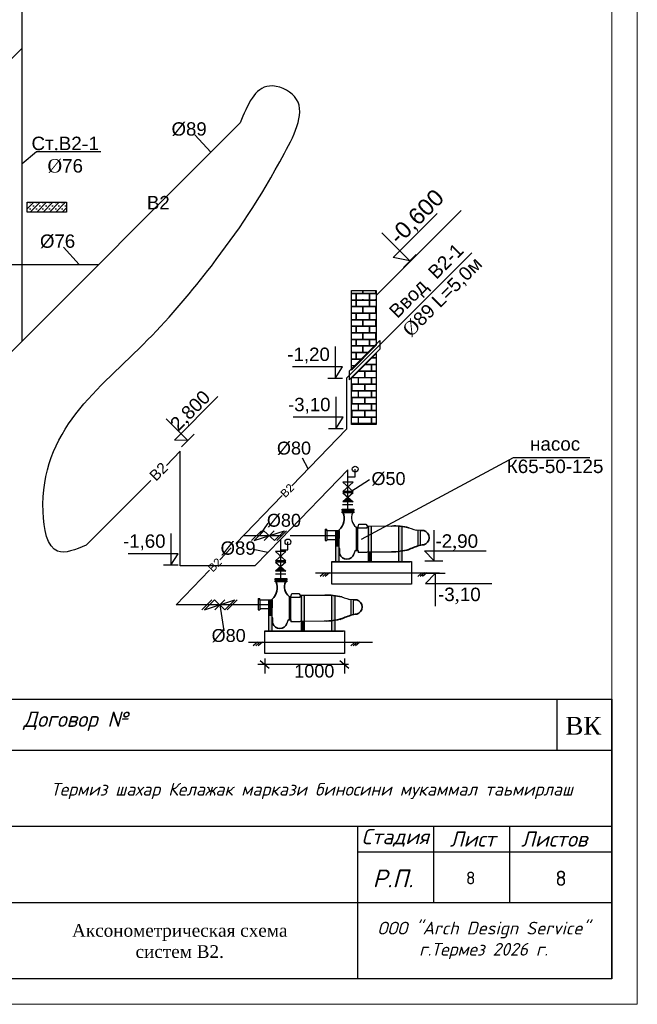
# Model space of a CAD drawing. Header units: inches. Extents: x 8001 to 766003, y -84601 to 563258.
# Tile 125 of 169: x 489245 to 501401, y 100998 to 120366. Entities that reach past the tile are written whole.
import ezdxf

# ---------------------------------------------------------------- set-up
doc = ezdxf.new("R2010")
doc.units = ezdxf.units.IN
doc.header["$MEASUREMENT"] = 0
for name, color, linetype, lineweight in [('Cтена', 1, 'Continuous', 30), ('PLAN', 19, 'Continuous', 50), ('ФВС-3', 7, 'Continuous', 25)]:
    doc.layers.add(name, color=color, linetype=linetype, lineweight=lineweight)
doc.styles.add('ISO', font='times.ttf')
doc.styles.add('MyStyle', font='isocpeur.ttf', dxfattribs={"height": 400})
doc.styles.add('OOO-Kazar', font='txt')
doc.styles.get("Standard").update_dxf_attribs({"font": 'arial.ttf'})

msp = doc.modelspace()

# ---------------------------------------------------------------- hatches: boundary and pattern name
h = msp.add_hatch()
h.set_pattern_fill('SACNCR', color=256, scale=37.35093)
h.set_pattern_definition([(45, (604669.44, 155949.295), (-62.89142, 62.89142), []), (45, (604732.33, 155949.295), (-62.89142, 62.89142), [0, -88.9419])])
h.paths.add_polyline_path([(490166.251, 116581.415), (490166.251, 116773.505), (489393.794, 116773.505), (489393.794, 116581.415)])
h = msp.add_hatch(color=7)
h.set_gradient(color1=(0, 0, 255), color2=(102, 102, 255), one_color=1, tint=0.7, name='INVCYLINDER')
h.paths.add_polyline_path([(495805.79, 110878.345), (495709.338, 110964.877), (495709.338, 110878.345)])
h.paths.add_polyline_path([(495709.338, 110878.345), (495709.338, 110964.877), (495705.597, 110968.233), (495605.405, 110878.345)])
at = {"linetype": 'ByBlock'}
h = msp.add_hatch(color=256, dxfattribs=at)
h.set_gradient(color1=(179, 179, 179), color2=(184, 184, 184), one_color=1, tint=0.72, name='INVCYLINDER')
h.paths.add_polyline_path([(496766.503, 110398.277, 0.013700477), (496702.981, 110404.436), (496702.981, 110157.838), (496766.503, 110157.838)])
h.paths.add_polyline_path([(496766.503, 110157.838), (496702.981, 110157.838), (496702.981, 109904.353, 0.016227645), (496766.503, 109912.681)])
h.paths.add_polyline_path([(496766.503, 109912.681, -0.016227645), (496702.981, 109904.353), (496702.981, 109700.19), (496766.503, 109700.19)])
h.paths.add_polyline_path([(496165.339, 110406.739), (496101.817, 110406.872), (496101.817, 110157.838), (496165.339, 110157.838)])
h = msp.add_hatch(color=256, dxfattribs=at)
h.set_gradient(color1=(179, 179, 179), color2=(184, 184, 184), one_color=1, tint=0.72, name='CURVED')
h.paths.add_polyline_path([(495526.643, 110316.643), (495463.121, 110316.643), (495463.121, 110157.838), (495526.643, 110157.838)])
h = msp.add_hatch(color=256, dxfattribs=at)
h.set_gradient(color1=(179, 179, 179), color2=(184, 184, 184), one_color=1, tint=0.72, name='CURVED')
h.paths.add_polyline_path([(495526.643, 110157.838), (495463.121, 110157.838), (495463.121, 109999.033), (495526.643, 109999.033)])
h = msp.add_hatch(color=256, dxfattribs=at)
h.set_gradient(color1=(179, 179, 179), color2=(184, 184, 184), one_color=1, tint=0.72, name='CURVED')
h.paths.add_polyline_path([(496165.339, 110157.838), (496101.817, 110157.838), (496101.817, 109899.589), (496165.339, 109899.723)])
h = msp.add_hatch(color=256, dxfattribs=at)
h.set_gradient(color1=(179, 179, 179), color2=(184, 184, 184), one_color=1, tint=0.72, name='CURVED')
h.paths.add_polyline_path([(495526.643, 109999.033), (495463.121, 109999.033), (495463.121, 109700.19), (495526.643, 109700.19)])
h = msp.add_hatch(color=256, dxfattribs=at)
h.set_gradient(color1=(179, 179, 179), color2=(184, 184, 184), one_color=1, tint=0.72, name='CURVED')
h.paths.add_polyline_path([(496165.339, 109899.723), (496101.817, 109899.589), (496101.817, 109700.19), (496165.339, 109700.19)])
h = msp.add_hatch(color=7)
h.set_gradient(color1=(0, 0, 255), color2=(102, 102, 255), one_color=1, tint=0.7, name='INVCYLINDER')
h.paths.add_polyline_path([(494483.224, 109516.08), (494386.773, 109602.612), (494386.773, 109516.08)])
h.paths.add_polyline_path([(494386.773, 109516.08), (494386.773, 109602.612), (494383.032, 109605.968), (494282.84, 109516.08)])
h = msp.add_hatch(color=256, dxfattribs=at)
h.set_gradient(color1=(179, 179, 179), color2=(184, 184, 184), one_color=1, tint=0.72, name='INVCYLINDER')
h.paths.add_polyline_path([(495447.678, 109036.012, 0.013700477), (495384.156, 109042.171), (495384.156, 108795.574), (495447.678, 108795.574)])
h.paths.add_polyline_path([(495447.678, 108795.574), (495384.156, 108795.574), (495384.156, 108542.089, 0.016227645), (495447.678, 108550.417)])
h.paths.add_polyline_path([(495447.678, 108550.417, -0.016227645), (495384.156, 108542.089), (495384.156, 108337.925), (495447.678, 108337.925)])
h.paths.add_polyline_path([(494846.515, 109044.474), (494782.993, 109044.608), (494782.993, 108795.574), (494846.515, 108795.574)])
h = msp.add_hatch(color=256, dxfattribs=at)
h.set_gradient(color1=(179, 179, 179), color2=(184, 184, 184), one_color=1, tint=0.72, name='CURVED')
h.paths.add_polyline_path([(494207.818, 108954.379), (494144.296, 108954.379), (494144.296, 108795.574), (494207.818, 108795.574)])
h = msp.add_hatch(color=256, dxfattribs=at)
h.set_gradient(color1=(179, 179, 179), color2=(184, 184, 184), one_color=1, tint=0.72, name='CURVED')
h.paths.add_polyline_path([(494207.818, 108795.574), (494144.296, 108795.574), (494144.296, 108636.769), (494207.818, 108636.769)])
h = msp.add_hatch(color=256, dxfattribs=at)
h.set_gradient(color1=(179, 179, 179), color2=(184, 184, 184), one_color=1, tint=0.72, name='CURVED')
h.paths.add_polyline_path([(494846.515, 108795.574), (494782.993, 108795.574), (494782.993, 108537.325), (494846.515, 108537.458)])
h = msp.add_hatch(color=256, dxfattribs=at)
h.set_gradient(color1=(179, 179, 179), color2=(184, 184, 184), one_color=1, tint=0.72, name='CURVED')
h.paths.add_polyline_path([(494207.818, 108636.769), (494144.296, 108636.769), (494144.296, 108337.925), (494207.818, 108337.925)])
h = msp.add_hatch(color=256, dxfattribs=at)
h.set_gradient(color1=(179, 179, 179), color2=(184, 184, 184), one_color=1, tint=0.72, name='CURVED')
h.paths.add_polyline_path([(494846.515, 108537.458), (494782.993, 108537.325), (494782.993, 108337.925), (494846.515, 108337.925)])

# ---------------------------------------------------------------- linework, layer by layer
at = {"color": 6}
for p, q in [((489292.478, 114044.997), (489292.478, 129850.575)), ((489292.478, 119807.893), (488335.571, 118850.986)), ((493581.827, 118334.346), (480960.633, 105713.151)), ((495675.581, 113312.294), (498142.821, 115779.534)), ((473267.379, 115551.373), (490798.854, 115551.373)), ((495675.581, 113312.294), (495675.581, 112307.73)), ((495675.581, 112307.73), (494598.473, 111198.291)), ((492403.66, 111880.112), (492132.209, 111597.844)), ((492403.66, 109624.245), (492403.66, 111880.112)), ((495705.598, 111510.473), (494383.032, 110148.208)), ((495705.598, 110736.007), (495705.598, 111510.473)), ((491824.387, 111300.839), (490552.563, 110029.015)), ((494410.044, 111004.207), (493497.577, 110064.35)), ((494413.477, 110215.677), (493644.494, 110215.677)), ((495375.162, 110215.677), (494567.043, 110215.677)), ((494383.032, 110148.208), (493874.339, 109624.245)), ((494383.032, 109373.742), (494383.032, 110148.208)), ((493410.627, 109974.79), (493183.423, 109740.767)), ((493874.339, 109624.245), (492403.66, 109624.245)), ((492983.746, 109535.096), (492321.928, 108853.413)), ((494056.337, 108853.413), (492321.928, 108853.413))]:
    msp.add_line(p, q, dxfattribs=at)
for p, q in [((489292.478, 117535.108), (489577.505, 117773.277)), ((489577.505, 117773.277), (490839.987, 117773.277)), ((495774.406, 113471.39), (495774.406, 115035.902)), ((495774.406, 115035.902), (496263.079, 115035.902)), ((495991.786, 114979.91), (495774.406, 114979.91)), ((495862.709, 114973.86), (495774.406, 114973.86)), ((495862.709, 114973.86), (495862.709, 114850.834)), ((496120.863, 114973.86), (495868.76, 114973.86)), ((495868.76, 114973.86), (495868.76, 114850.834)), ((495991.786, 115035.902), (495991.786, 114979.91)), ((495991.786, 114871.256), (495991.786, 114850.834)), ((495997.836, 115035.902), (495997.836, 114979.91)), ((496249.939, 114979.91), (495997.836, 114979.91)), ((495997.836, 114871.256), (495997.836, 114850.834)), ((496120.863, 114973.86), (496120.863, 114850.834)), ((496263.079, 114973.86), (496126.913, 114973.86)), ((496126.913, 114973.86), (496126.913, 114850.834)), ((496249.939, 115035.902), (496249.939, 114979.91)), ((496249.939, 114871.256), (496249.939, 114850.834)), ((496255.99, 115035.902), (496255.99, 114979.91)), ((496263.079, 114979.91), (496255.99, 114979.91)), ((496255.99, 114871.256), (496255.99, 114850.834)), ((496263.079, 115035.902), (496263.079, 113960.062)), ((495991.786, 114850.834), (495774.406, 114850.834)), ((495862.709, 114850.834), (495774.406, 114850.834)), ((495862.709, 114844.783), (495774.406, 114844.783)), ((495991.786, 114844.783), (495774.406, 114844.783)), ((495862.709, 114721.757), (495774.406, 114721.757)), ((495991.786, 114715.707), (495774.406, 114715.707)), ((495862.709, 114844.783), (495862.709, 114721.757)), ((496120.863, 114850.834), (495868.76, 114850.834)), ((496120.863, 114844.783), (495868.76, 114844.783)), ((495868.76, 114844.783), (495868.76, 114721.757)), ((496120.863, 114721.757), (495868.76, 114721.757)), ((495991.786, 114715.707), (495991.786, 114592.68)), ((496249.939, 114850.834), (495997.836, 114850.834)), ((496249.939, 114844.783), (495997.836, 114844.783)), ((496249.939, 114715.707), (495997.836, 114715.707)), ((495997.836, 114715.707), (495997.836, 114592.68)), ((496120.863, 114844.783), (496120.863, 114721.757)), ((496263.079, 114850.834), (496126.913, 114850.834)), ((496263.079, 114844.783), (496126.913, 114844.783)), ((496126.913, 114844.783), (496126.913, 114721.757)), ((496263.079, 114721.757), (496126.913, 114721.757)), ((496249.939, 114715.707), (496249.939, 114592.68)), ((496263.079, 114850.834), (496255.99, 114850.834)), ((496263.079, 114844.783), (496255.99, 114844.783)), ((496263.079, 114715.707), (496255.99, 114715.707)), ((496255.99, 114715.707), (496255.99, 114592.68)), ((495991.786, 114592.68), (495774.406, 114592.68)), ((495862.709, 114586.63), (495774.406, 114586.63)), ((495862.709, 114586.63), (495862.709, 114463.604)), ((496120.863, 114586.63), (495868.76, 114586.63)), ((495868.76, 114586.63), (495868.76, 114463.604)), ((496249.939, 114592.68), (495997.836, 114592.68)), ((496120.863, 114586.63), (496120.863, 114463.604)), ((496263.079, 114586.63), (496126.913, 114586.63)), ((496126.913, 114586.63), (496126.913, 114463.604)), ((496263.079, 114592.68), (496255.99, 114592.68)), ((495862.709, 114463.604), (495774.406, 114463.604)), ((495991.786, 114457.553), (495774.406, 114457.553)), ((495991.786, 114334.527), (495774.406, 114334.527)), ((495862.709, 114328.476), (495774.406, 114328.476)), ((495862.709, 114328.476), (495862.709, 114205.45)), ((496120.863, 114463.604), (495868.76, 114463.604)), ((496120.863, 114328.476), (495868.76, 114328.476)), ((495868.76, 114328.476), (495868.76, 114205.45)), ((495991.786, 114457.553), (495991.786, 114334.527)), ((496249.939, 114457.553), (495997.836, 114457.553)), ((495997.836, 114457.553), (495997.836, 114334.527)), ((496249.939, 114334.527), (495997.836, 114334.527)), ((496120.863, 114328.476), (496120.863, 114205.45)), ((496263.079, 114463.604), (496126.913, 114463.604)), ((496263.079, 114328.476), (496126.913, 114328.476)), ((496126.913, 114328.476), (496126.913, 114205.45)), ((496249.939, 114457.553), (496249.939, 114334.527)), ((496263.079, 114457.553), (496255.99, 114457.553)), ((496255.99, 114457.553), (496255.99, 114334.527)), ((496263.079, 114334.527), (496255.99, 114334.527)), ((495862.709, 114205.45), (495774.406, 114205.45)), ((495991.786, 114199.4), (495774.406, 114199.4)), ((496120.863, 114205.45), (495868.76, 114205.45)), ((495991.786, 114199.4), (495991.786, 114076.374)), ((496249.939, 114199.4), (495997.836, 114199.4)), ((495997.836, 114199.4), (495997.836, 114076.374)), ((496263.079, 114205.45), (496126.913, 114205.45)), ((496249.939, 114199.4), (496249.939, 114076.374)), ((496263.079, 114199.4), (496255.99, 114199.4)), ((496255.99, 114199.4), (496255.99, 114076.374)), ((495991.786, 114076.374), (495774.406, 114076.374)), ((495862.709, 114070.323), (495774.406, 114070.323)), ((496263.079, 113960.062), (495774.406, 113471.39)), ((495862.709, 113947.297), (495774.406, 113947.297)), ((495991.786, 113941.246), (495774.406, 113941.246)), ((495862.709, 114070.323), (495862.709, 113947.297)), ((496120.863, 114070.323), (495868.76, 114070.323)), ((495868.76, 114070.323), (495868.76, 113947.297)), ((496120.863, 113947.297), (495868.76, 113947.297)), ((495991.786, 113941.246), (495991.786, 113818.22)), ((496249.939, 114076.374), (495997.836, 114076.374)), ((496244.263, 113941.246), (495997.836, 113941.246)), ((495997.836, 113941.246), (495997.836, 113818.22)), ((496120.863, 114070.323), (496120.863, 113947.297)), ((496263.079, 114070.323), (496126.913, 114070.323)), ((496126.913, 114070.323), (496126.913, 113947.297)), ((496250.314, 113947.297), (496126.913, 113947.297)), ((496263.079, 114076.374), (496255.99, 114076.374)), ((495991.786, 113818.22), (495774.406, 113818.22)), ((495862.709, 113812.17), (495774.406, 113812.17)), ((495862.709, 113812.17), (495862.709, 113689.144)), ((496115.186, 113812.17), (495868.76, 113812.17)), ((495868.76, 113812.17), (495868.76, 113689.144)), ((496121.237, 113818.22), (495997.836, 113818.22)), ((496174.402, 113711.605), (496263.079, 113711.605)), ((496180.452, 113717.655), (496263.079, 113717.655)), ((495862.709, 113689.144), (495774.406, 113689.144)), ((495986.11, 113683.093), (495774.406, 113683.093)), ((495863.083, 113560.067), (495774.406, 113560.067)), ((495857.033, 113554.016), (495774.406, 113554.016)), ((495992.16, 113689.144), (495868.76, 113689.144)), ((496045.325, 113582.528), (496168.725, 113582.528)), ((496051.375, 113588.579), (496263.079, 113588.579)), ((496168.725, 113459.502), (496168.725, 113582.528)), ((496174.776, 113582.528), (496263.079, 113582.528)), ((496174.776, 113459.502), (496174.776, 113582.528)), ((495787.171, 113324.375), (495910.572, 113324.375)), ((495793.222, 113330.425), (496039.649, 113330.425)), ((495910.572, 113201.348), (495910.572, 113324.375)), ((495916.248, 113453.451), (496039.649, 113453.451)), ((495916.622, 113324.375), (496168.725, 113324.375)), ((495916.622, 113201.348), (495916.622, 113324.375)), ((495922.299, 113459.502), (496168.725, 113459.502)), ((496039.649, 113330.425), (496039.649, 113453.451)), ((496045.699, 113453.451), (496263.079, 113453.451)), ((496045.699, 113330.425), (496045.699, 113453.451)), ((496045.699, 113330.425), (496263.079, 113330.425)), ((496168.725, 113201.348), (496168.725, 113324.375)), ((496174.776, 113459.502), (496263.079, 113459.502)), ((496174.776, 113324.375), (496263.079, 113324.375)), ((496174.776, 113201.348), (496174.776, 113324.375)), ((495774.406, 113201.348), (495910.572, 113201.348)), ((495774.406, 113195.298), (495781.495, 113195.298)), ((495781.495, 113072.272), (495781.495, 113195.298)), ((495787.546, 113195.298), (496039.649, 113195.298)), ((495787.546, 113072.272), (495787.546, 113195.298)), ((495916.622, 113201.348), (496168.725, 113201.348)), ((496039.649, 113072.272), (496039.649, 113195.298)), ((496045.699, 113195.298), (496263.079, 113195.298)), ((496045.699, 113072.272), (496045.699, 113195.298)), ((496174.776, 113201.348), (496263.079, 113201.348)), ((492291.276, 112095.379), (493148.2, 112952.303)), ((495774.406, 113072.272), (495781.495, 113072.272)), ((495774.406, 113066.221), (495910.572, 113066.221)), ((495774.406, 112943.195), (495910.572, 112943.195)), ((495774.406, 112937.145), (495781.495, 112937.145)), ((495781.495, 112814.118), (495781.495, 112937.145)), ((495787.546, 113072.272), (496039.649, 113072.272)), ((495787.546, 112937.145), (496039.649, 112937.145)), ((495787.546, 112814.118), (495787.546, 112937.145)), ((495910.572, 112943.195), (495910.572, 113066.221)), ((495916.622, 113066.221), (496168.725, 113066.221)), ((495916.622, 112943.195), (495916.622, 113066.221)), ((495916.622, 112943.195), (496168.725, 112943.195)), ((496039.649, 112814.118), (496039.649, 112937.145)), ((496045.699, 113072.272), (496263.079, 113072.272)), ((496045.699, 112937.145), (496263.079, 112937.145)), ((496045.699, 112814.118), (496045.699, 112937.145)), ((496168.725, 112943.195), (496168.725, 113066.221)), ((496174.776, 113066.221), (496263.079, 113066.221)), ((496174.776, 112943.195), (496174.776, 113066.221)), ((496174.776, 112943.195), (496263.079, 112943.195)), ((495774.406, 112814.118), (495781.495, 112814.118)), ((495774.406, 112808.068), (495910.572, 112808.068)), ((495787.546, 112814.118), (496039.649, 112814.118)), ((495910.572, 112685.042), (495910.572, 112808.068)), ((495916.622, 112808.068), (496168.725, 112808.068)), ((495916.622, 112685.042), (495916.622, 112808.068)), ((496045.699, 112814.118), (496263.079, 112814.118)), ((496168.725, 112685.042), (496168.725, 112808.068)), ((496174.776, 112808.068), (496263.079, 112808.068)), ((496174.776, 112685.042), (496174.776, 112808.068)), ((495774.406, 112685.042), (495910.572, 112685.042)), ((495774.406, 112678.991), (495781.495, 112678.991)), ((495774.406, 112555.965), (495781.495, 112555.965)), ((495774.406, 112549.915), (495910.572, 112549.915)), ((495781.495, 112555.965), (495781.495, 112678.991)), ((495787.546, 112678.991), (496039.649, 112678.991)), ((495787.546, 112555.965), (495787.546, 112678.991)), ((495787.546, 112555.965), (496039.649, 112555.965)), ((495910.572, 112426.888), (495910.572, 112549.915)), ((495916.622, 112685.042), (496168.725, 112685.042)), ((495916.622, 112549.915), (496168.725, 112549.915)), ((495916.622, 112426.888), (495916.622, 112549.915)), ((496039.649, 112555.965), (496039.649, 112678.991)), ((496045.699, 112678.991), (496263.079, 112678.991)), ((496045.699, 112555.965), (496045.699, 112678.991)), ((496045.699, 112555.965), (496263.079, 112555.965)), ((496168.725, 112426.888), (496168.725, 112549.915)), ((496174.776, 112685.042), (496263.079, 112685.042)), ((496174.776, 112549.915), (496263.079, 112549.915)), ((496174.776, 112426.888), (496174.776, 112549.915)), ((492126.733, 112514.646), (492553.162, 112088.218)), ((495774.406, 112426.888), (495910.572, 112426.888)), ((495774.406, 112420.838), (495781.495, 112420.838)), ((495781.495, 112400.416), (495781.495, 112420.838)), ((495787.546, 112420.838), (496039.649, 112420.838)), ((495787.546, 112400.416), (495787.546, 112420.838)), ((495916.622, 112426.888), (496168.725, 112426.888)), ((496039.649, 112400.416), (496039.649, 112420.838)), ((496045.699, 112420.838), (496263.079, 112420.838)), ((496045.699, 112400.416), (496045.699, 112420.838)), ((496174.776, 112426.888), (496263.079, 112426.888)), ((492430.888, 111961.677), (492679.703, 112210.491)), ((492553.162, 112088.218), (492291.276, 112095.379)), ((497395.827, 110327.42), (497395.827, 109724.359)), ((497395.827, 109724.359), (497215.71, 109914.604)), ((497215.71, 109914.604), (498427.583, 109914.604)), ((497219.889, 109721.341), (497571.766, 109721.341)), ((497428.269, 109477.683), (497234.204, 109272.705)), ((497238.706, 109480.934), (497617.832, 109480.934)), ((497428.269, 108827.919), (497428.269, 109477.683)), ((497234.204, 109272.705), (498539.926, 109272.705))]:
    msp.add_line(p, q)
at = {"ltscale": 0.1}
for p, q in [((490166.252, 116773.506), (490166.252, 116581.415)), ((500901.008, 106997.509), (500901.008, 101497.509))]:
    msp.add_line(p, q, dxfattribs=at)
at = {"lineweight": 20}
msp.add_line((497934.506, 116612.992), (496263.079, 114941.564), dxfattribs=at)
at = {"lineweight": 25, "ltscale": 8000}
for p, q in [((496596.485, 115690.739), (497460.713, 116554.967)), ((496373.643, 116170.351), (496924.404, 115619.59)), ((496924.404, 115619.59), (496596.485, 115690.739)), ((496797.48, 115492.665), (497051.329, 115746.515)), ((495451.486, 113935.663), (495451.486, 113307.563)), ((495597.899, 113535.116), (494612.315, 113535.116)), ((495451.486, 113307.563), (495597.899, 113535.116)), ((495596.233, 113307.563), (495306.738, 113307.563)), ((495464.944, 112947.61), (495464.944, 112319.51)), ((495611.357, 112547.063), (494625.773, 112547.063)), ((495464.944, 112319.51), (495611.357, 112547.063)), ((495609.692, 112319.51), (495320.196, 112319.51)), ((492218.09, 110260.976), (492218.09, 109632.876)), ((492364.504, 109860.429), (491378.919, 109860.429)), ((492218.09, 109632.876), (492364.504, 109860.429)), ((492362.838, 109632.876), (492073.343, 109632.876))]:
    msp.add_line(p, q, dxfattribs=at)
at = {"color": 7}
for p, q in [((495975.364, 110146.092), (498960.888, 111753.114)), ((498960.888, 111753.114), (500468.588, 111753.114)), ((495705.598, 111371.799), (495848.001, 111371.799)), ((495848.001, 111371.799), (495848.001, 111525.04)), ((495805.79, 111265.893), (495605.405, 111265.893)), ((495605.405, 111265.893), (495805.79, 111086.117)), ((495805.79, 111265.893), (495605.405, 111086.117)), ((495805.79, 111086.117), (495605.405, 111086.117)), ((495805.79, 111058.121), (495605.405, 111058.121)), ((495605.405, 111058.121), (495805.79, 110878.344)), ((495805.79, 111058.121), (495605.405, 110878.344)), ((495802.049, 110823.827), (495601.665, 110823.827)), ((495805.79, 110878.344), (495605.405, 110878.344)), ((493966.854, 110215.677), (494138.064, 110461.226)), ((493806.676, 110117.93), (494002.17, 110313.423)), ((493857.293, 110117.93), (494052.786, 110313.423)), ((493857.293, 110117.93), (494454.667, 110313.423)), ((494052.786, 110313.423), (494259.173, 110117.93)), ((494058.061, 110117.93), (494253.554, 110313.423)), ((494259.173, 110117.93), (494454.667, 110313.423)), ((494302.913, 110117.93), (494498.406, 110313.423)), ((494525.436, 109939.391), (494525.436, 110092.632)), ((494483.224, 109903.628), (494282.84, 109903.628)), ((494282.84, 109903.628), (494483.224, 109723.853)), ((494483.224, 109903.628), (494282.84, 109723.853)), ((494383.032, 109939.391), (494525.436, 109939.391)), ((494483.224, 109723.853), (494282.84, 109723.853)), ((494483.224, 109695.857), (494282.84, 109695.857)), ((494282.84, 109695.857), (494483.224, 109516.08)), ((494483.224, 109695.857), (494282.84, 109516.08)), ((494483.224, 109516.08), (494282.84, 109516.08)), ((494483.225, 109461.563), (494282.84, 109461.563)), ((495064.152, 109484.592), (497506.342, 109484.592)), ((495243.892, 109484.592), (495160.839, 109412.874)), ((495292.489, 109484.592), (495209.435, 109412.874)), ((495341.085, 109484.592), (495258.031, 109412.874)), ((497162.15, 109484.592), (497079.096, 109412.874)), ((497210.746, 109484.592), (497127.692, 109412.874)), ((497259.342, 109484.592), (497176.288, 109412.874)), ((492833.277, 108755.645), (493028.77, 108951.138)), ((492883.893, 108755.645), (493079.386, 108951.138)), ((492883.893, 108755.645), (493481.267, 108951.138)), ((493079.386, 108951.138), (493285.774, 108755.645)), ((493084.661, 108755.645), (493280.154, 108951.138)), ((493182.644, 108853.413), (493264.091, 108341.78)), ((493285.774, 108755.645), (493481.267, 108951.138)), ((493329.513, 108755.645), (493525.006, 108951.138)), ((493745.328, 108122.328), (496187.518, 108122.328)), ((493925.068, 108122.328), (493842.014, 108050.609)), ((493973.664, 108122.328), (493890.61, 108050.609)), ((494022.26, 108122.328), (493939.207, 108050.609)), ((495843.325, 108122.328), (495760.272, 108050.609)), ((495891.921, 108122.328), (495808.868, 108050.609)), ((495940.518, 108122.328), (495857.464, 108050.609)), ((493981.003, 107762.074), (494156.677, 107608.269)), ((494068.84, 107797.572), (494068.84, 107507.527)), ((495547.324, 107762.074), (495722.998, 107608.269)), ((495635.161, 107797.572), (495635.161, 107507.527)), ((493934.168, 107685.172), (495714.518, 107685.172))]:
    msp.add_line(p, q, dxfattribs=at)
at = {"linetype": 'ByBlock'}
for p, q in [((496101.817, 110406.872), (496101.817, 109700.189)), ((496165.339, 110406.739), (496165.339, 109700.189)), ((496702.981, 110404.436), (496702.981, 109700.189)), ((495532.498, 110215.677), (495375.162, 110215.677)), ((495463.121, 110316.643), (495463.121, 109700.189)), ((495526.643, 110316.643), (495526.643, 109700.189)), ((495533.708, 110316.643), (495533.708, 110157.838)), ((496766.503, 110398.276), (496766.503, 109700.189)), ((495533.708, 109999.033), (495533.708, 110157.838)), ((494782.993, 109044.608), (494782.993, 108337.925)), ((494846.515, 109044.474), (494846.515, 108337.925)), ((494213.674, 108853.413), (494056.337, 108853.413)), ((494144.296, 108954.378), (494144.296, 108337.925)), ((494207.818, 108954.378), (494207.818, 108337.925)), ((494214.883, 108954.378), (494214.883, 108795.573)), ((495384.157, 109042.172), (495384.157, 108337.925)), ((495447.679, 109036.012), (495447.679, 108337.925)), ((494214.883, 108636.768), (494214.883, 108795.573))]:
    msp.add_line(p, q, dxfattribs=at)
at = {"linetype": 'ByBlock', "lineweight": 35}
for p, q in [((497127.378, 110316.941), (497196.372, 110316.941)), ((495808.554, 108954.677), (495877.547, 108954.677))]:
    msp.add_line(p, q, dxfattribs=at)
at = {"color": 7, "linetype": 'Continuous'}
for p, q in [((482395.774, 106998.87), (500895.774, 106998.87)), ((488895.774, 105998.87), (500895.774, 105998.87)), ((488895.774, 104498.87), (500895.774, 104498.87)), ((495895.774, 104498.87), (495895.774, 101498.87)), ((497395.774, 102998.87), (497395.774, 104498.87)), ((498889.936, 102998.87), (498889.936, 104498.87)), ((495895.774, 103998.87), (500895.774, 103998.87)), ((488895.774, 102998.87), (500895.774, 102998.87))]:
    msp.add_line(p, q, dxfattribs=at)
at = {"linetype": 'ByBlock', "ltscale": 0.1}
msp.add_line((499815.775, 106998.87), (499815.775, 105998.87), dxfattribs=at)
for points in [[(493005.767, 117758.286), (492694.182, 118097.9)], [(490166.252, 116581.415), (489393.795, 116581.415), (489393.795, 116773.506), (490166.252, 116773.506)], [(490416.995, 115551.373), (490105.41, 115890.987)], [(496332.433, 114053.285), (495731.28, 113452.132)], [(496332.433, 113885.007), (495731.28, 113283.853)], [(496332.433, 114053.285), (496332.433, 113885.007)], [(495774.406, 113311.61), (496263.079, 113800.282), (496263.079, 112400.416), (495774.406, 112400.416), (495774.406, 113311.61)], [(495731.28, 113452.132), (495731.28, 113283.853)], [(494922.805, 111532.358), (494809.646, 111738.51)], [(495762.959, 111086.117), (496129.594, 111321.481)], [(494128.686, 109886.227), (493873.389, 109936.147)]]:
    msp.add_lwpolyline(points)
for points in [[(495387.664, 109708.357), (496953.986, 109708.357), (496953.986, 109262.019), (495387.664, 109262.019)], [(494068.84, 108346.093), (495635.161, 108346.093), (495635.161, 107899.755), (494068.84, 107899.755)]]:
    msp.add_lwpolyline(points, close=True)
msp.add_lwpolyline([(482395.774, 106998.87), (500895.774, 106998.87), (500895.774, 101498.87), (482395.774, 101498.87)], close=True, dxfattribs=at)
at = {"color": 7}
for centre in [(495848.001, 111525.04), (494525.436, 110092.632)]:
    msp.add_circle(centre, 57.467, dxfattribs=at)
at = {"linetype": 'ByBlock', "lineweight": 35}
for centre, radius, start, end in [((495309.232, 110562.271), 322.677, 314.0800011, 19.1369993), ((496622.375, 109242.454), 1164.774, 76.134002, 92.7410025), ((497157.683, 110175.531), 146.607, 285.2909978, 74.6990003), ((498109.014, 107069.863), 3117.756, 109.2410001, 113.5479984), ((497201.401, 109676.777), 357.374, 90.810002, 109.5910006), ((495683.456, 109903.36), 149.775, 201.0170006, 338.9829994), ((496606.473, 110886.867), 987.242, 267.5079989, 287.6529998), ((493990.407, 109200.006), 322.677, 314.0800011, 19.1369993), ((494698.977, 109212.256), 243.137, 158.0000003, 231.4259979), ((495303.551, 107880.189), 1164.774, 76.134002, 92.7410025), ((495838.858, 108813.267), 146.607, 285.2909978, 74.6990003), ((495882.577, 108314.512), 357.374, 90.810002, 109.5910006), ((494364.632, 108541.096), 149.775, 201.0170006, 338.9829994), ((495287.648, 109524.603), 987.242, 267.5079989, 287.6529998), ((496790.189, 105707.599), 3117.756, 109.2410001, 113.5479984)]:
    msp.add_arc(centre, radius, start, end, dxfattribs=at)
msp.add_spline([(490552.563, 110029.015), (489991.929, 109908.599), (489705.876, 110689.332), (491763.268, 114065.178), (493017.262, 115520.366), (494458.536, 117741.607), (494656.575, 118852.228), (494161.479, 119061.156), (493581.827, 118334.346)], degree=3)
at = {"layer": 'Cтена', "color": 0}
for p, q in [((495646.739, 110710.369), (495646.739, 110693.189)), ((495754.249, 110710.369), (495754.249, 110693.189)), ((495903.754, 110384.434), (495919.774, 110439.065)), ((495919.774, 110439.065), (496057.802, 110439.303)), ((496057.802, 110439.303), (496082.068, 110406.914)), ((496082.068, 110406.914), (496563.54, 110405.902)), ((495255.861, 110341.703), (495255.861, 110121.998)), ((495255.861, 110341.703), (495287.622, 110341.703)), ((495287.622, 110309.117), (495287.622, 110341.703)), ((495287.622, 110316.643), (495533.708, 110316.643)), ((495287.622, 110309.117), (495287.622, 110121.888)), ((495533.708, 109975.888), (495533.708, 110330.471)), ((495866.201, 110384.434), (495903.754, 110384.434)), ((495866.201, 110384.434), (495866.201, 109922.027)), ((495893.94, 110384.434), (495893.94, 109922.027)), ((496901.516, 110373.285), (496950.449, 110357.89)), ((496950.449, 110357.89), (496999.778, 110339.106)), ((496999.778, 110339.106), (497054.82, 110323.455)), ((497127.378, 110316.941), (497054.82, 110323.455)), ((497081.494, 110321.121), (497081.57, 110013.461)), ((497127.378, 110316.941), (497127.45, 110026.415)), ((495255.861, 110121.998), (495287.333, 110121.998)), ((495533.68, 110136.617), (495282.589, 110136.617)), ((495543.395, 109958.38), (495533.708, 109975.939)), ((495543.645, 109849.644), (495543.395, 109958.38)), ((495838.482, 109908.485), (495823.268, 109849.644)), ((495858.918, 109922.027), (495838.482, 109908.485)), ((495858.918, 109922.027), (495903.754, 109922.027)), ((495903.754, 109922.027), (495903.754, 109882.005)), ((496071.581, 109881.986), (495903.754, 109882.005)), ((496096.264, 109899.577), (496071.581, 109881.986)), ((496096.264, 109899.577), (496563.54, 109900.559)), ((495394.183, 109700.189), (496933.396, 109700.189)), ((494327.915, 109348.105), (494327.915, 109330.925)), ((494435.425, 109348.105), (494435.425, 109330.925)), ((494584.929, 109022.17), (494600.949, 109076.801)), ((494600.949, 109076.801), (494738.978, 109077.039)), ((494738.978, 109077.039), (494763.244, 109044.649)), ((494763.244, 109044.649), (495244.716, 109043.638)), ((493937.037, 108979.438), (493937.037, 108759.733)), ((493937.037, 108979.438), (493968.798, 108979.438)), ((493968.798, 108946.853), (493968.798, 108979.438)), ((493968.798, 108954.378), (494214.883, 108954.378)), ((493968.798, 108946.853), (493968.798, 108759.623)), ((494214.883, 108613.624), (494214.883, 108968.206)), ((494547.376, 109022.17), (494584.929, 109022.17)), ((494547.376, 109022.17), (494547.376, 108559.763)), ((494575.115, 109022.17), (494575.115, 108559.763)), ((495582.691, 109011.021), (495631.624, 108995.626)), ((495631.624, 108995.626), (495680.954, 108976.842)), ((495680.954, 108976.842), (495735.996, 108961.191)), ((495808.554, 108954.677), (495735.996, 108961.191)), ((495762.669, 108958.856), (495762.746, 108651.196)), ((495808.554, 108954.677), (495808.626, 108664.151)), ((493937.037, 108759.733), (493968.509, 108759.733)), ((494214.856, 108774.353), (493963.765, 108774.353)), ((494224.571, 108596.116), (494214.883, 108613.674)), ((494224.821, 108487.38), (494224.571, 108596.116)), ((494519.658, 108546.221), (494504.443, 108487.38)), ((494540.094, 108559.763), (494519.658, 108546.221)), ((494540.094, 108559.763), (494584.929, 108559.763)), ((494584.929, 108559.763), (494584.929, 108519.741)), ((494752.757, 108519.722), (494584.929, 108519.741)), ((494777.44, 108537.313), (494752.757, 108519.722)), ((494777.44, 108537.313), (495244.716, 108538.294)), ((494075.358, 108337.925), (495614.572, 108337.925))]:
    msp.add_line(p, q, dxfattribs=at)
for points in [[(495819.083, 110736.007), (495819.083, 110710.369), (495591.085, 110710.369), (495591.085, 110736.007)], [(495819.083, 110693.189), (495819.083, 110667.551), (495591.085, 110667.551), (495591.085, 110693.189)], [(494500.258, 109373.742), (494500.258, 109348.105), (494272.26, 109348.105), (494272.26, 109373.742)], [(494500.258, 109330.925), (494500.258, 109305.287), (494272.26, 109305.287), (494272.26, 109330.925)]]:
    msp.add_lwpolyline(points, close=True, dxfattribs=at)
for points in [[(496082.068, 110406.914), (496080.415, 110363.633), (495908.081, 110363.633), (495903.754, 110384.434)], [(494763.244, 109044.649), (494761.591, 109001.368), (494589.256, 109001.368), (494584.929, 109022.17)]]:
    msp.add_lwpolyline(points, dxfattribs=at)
msp.add_arc((496017.801, 110574.521), 243.137, 158.0000003, 231.4259979, dxfattribs=at)
at = {"layer": 'PLAN', "color": 0, "linetype": 'ByBlock', "lineweight": 0, "ltscale": 5}
for points in [[(459401.008, 130697.509), (501401.008, 130697.509), (501401.008, 100997.509), (459401.008, 100997.509)], [(461401.008, 130197.509), (500901.008, 130197.509), (500901.008, 101497.509), (461401.008, 101497.509)]]:
    msp.add_lwpolyline(points, close=True, dxfattribs=at)

# ---------------------------------------------------------------- texts
at = {"lineweight": 30}
for s, insert, char_height, width, attachment_point in [('%%C89', (492233.844, 118347.528), 262.0282, 453.27513, 1), ('В2', (491749.803, 116898.189), 262.0282, 453.27513, 1), ('%%C76', (489645.072, 116140.615), 262.0282, 453.27513, 1), ('%%C80', (494308.314, 112065.658), 254.088, 453.27513, 1), ('насос К65-50-125', (499783.143, 112153.65), 264.67496, 1308.99129, 2), ('%%C50', (496168.713, 111466.118), 254.088, 453.27513, 1), ('%%C80', (494110.843, 110645.623), 254.088, 453.27513, 1), ('-2{\\fTimes New Roman|b0|i0|c186|p18;,}90', (497847.33, 110079.238), 264.67496, 725.24021, 5), ('%%C89', (493198.261, 110102.828), 262.0282, 453.27513, 1), ('-3{\\fTimes New Roman|b0|i0|c186|p18;,}10', (497898.419, 109030.157), 264.67496, 725.24021, 5), ('%%C80', (493022.712, 108379.423), 254.088, 453.27513, 1), ('1000', (494649.021, 107420.883), 254.088, 453.27513, 7)]:
    msp.add_mtext(s, dxfattribs=dict(at, insert=insert, char_height=char_height, width=width, attachment_point=attachment_point))
at = {"lineweight": -3, "ltscale": 20, "insert": (490141.363, 118064.77), "char_height": 264.67496, "width": 643.91695, "attachment_point": 2}
msp.add_mtext('Ст{\\fTimes New Roman|b0|i0|c186|p18;.}В2{\\fTimes New Roman|b0|i0|c186|p18;-}1\\P{\\fTimes New Roman|b0|i0|c186|p18;%%C}76', dxfattribs=at)
at = {"rotation": 45}
for s, insert, char_height, width, attachment_point in [('-0,600', (496481.131, 116151.311), 325.8678, 716.62124, 1), ('\\pxt9;Ввод  В2-1{\\fTimes New Roman|b0|i0|c238|p18;\\P\\ptz;Ø}89{\\fTimes New Roman|b0|i0|c238|p18; }L=5,0м', (497421.516, 115058.228), 268.29783, 2875.44889, 5)]:
    msp.add_mtext(s, dxfattribs=dict(at, insert=insert, char_height=char_height, width=width, attachment_point=attachment_point))
at = {"char_height": 262.7798, "width": 577.88337, "attachment_point": 3}
for s, insert in [('-1,20', (495349.282, 113915.285)), ('-3,10', (495362.74, 112927.232)), ('-1,60', (492115.887, 110240.598))]:
    msp.add_mtext(s, dxfattribs=dict(at, insert=insert))
at = {"lineweight": 30, "rotation": 45}
for s, insert, char_height, width, attachment_point in [('2{\\fTimes New Roman|b0|i0|c186|p18;,}800', (492621.485, 112658.415), 264.67496, 725.24021, 5), ('В2', (491775.776, 111423.603), 211.74, 453.27513, 1), ('В2', (494358.56, 111062.803), 158.805, 453.27513, 1), ('В2', (492934.653, 109600.445), 158.805, 453.27513, 1)]:
    msp.add_mtext(s, dxfattribs=dict(at, insert=insert, char_height=char_height, width=width, attachment_point=attachment_point))
at = {"insert": (499985.942, 106651.807), "char_height": 350, "attachment_point": 1}
msp.add_mtext('{\\fTimes New Roman|b0|i0|c204|p18;ВК}', dxfattribs=at)
at = {"attachment_point": 1, "style": 'MyStyle'}
for width, insert, char_height in [(968.8472, (499785.869, 103626.681), 300), (541.26649, (498027.267, 103607.082), 250)]:
    msp.add_mtext_dynamic_manual_height_columns('8', width=width, gutter_width=1250, heights=[0], dxfattribs=dict(at, insert=insert, char_height=char_height))
at = {"lineweight": 0, "insert": (492395, 102240.5), "char_height": 250, "width": 4689.92575, "attachment_point": 5, "style": 'ISO'}
msp.add_mtext('Аксонометрическая схема систем B2.', dxfattribs=at)
at = {"layer": 'ФВС-3', "color": 0, "linetype": 'Continuous', "lineweight": 5, "attachment_point": 8, "style": 'OOO-Kazar'}
for s, insert, char_height in [('{\\fISOCPEUR|b0|i1|c204|p34;Договор №}', (490346.25, 106373.954), 300), ('{\\fISOCPEUR|b0|i1|c204|p34;Стадия}', (496636.911, 104098.87), 300), ('{\\fISOCPEUR|b0|i1|c204|p34;Лист }', (498161.13, 104098.87), 300), ('{\\fISOCPEUR|b0|i1|c204|p34;Листов }', (499765.138, 104098.87), 300), ('{\\fISOCPEUR|b0|i1|c204|p34;Р.П.}', (496591.642, 103298.87), 350)]:
    msp.add_mtext(s, dxfattribs=dict(at, insert=insert, char_height=char_height))
at = {"layer": 'ФВС-3', "linetype": 'Continuous', "lineweight": 5, "char_height": 250, "attachment_point": 8, "style": 'OOO-Kazar'}
for s, insert in [('{\\fISOCPEUR|b0|i1|c204|p34;Термиз шахар Келажак маркази биносини мукаммал таьмирлаш\\P  }', (494995.435, 104617.456)), ('{\\fISOCPEUR|b0|i1|c204|p34;ООО "Arch Design Service"\\Pг.Термез 20\\fISOCPEUR|b0|i1|c0|p34;26\\fISOCPEUR|b0|i1|c204|p34; г.\\P  }', (498374.667, 101470.023))]:
    msp.add_mtext(s, dxfattribs=dict(at, insert=insert))

doc.saveas('drawing.dxf')
